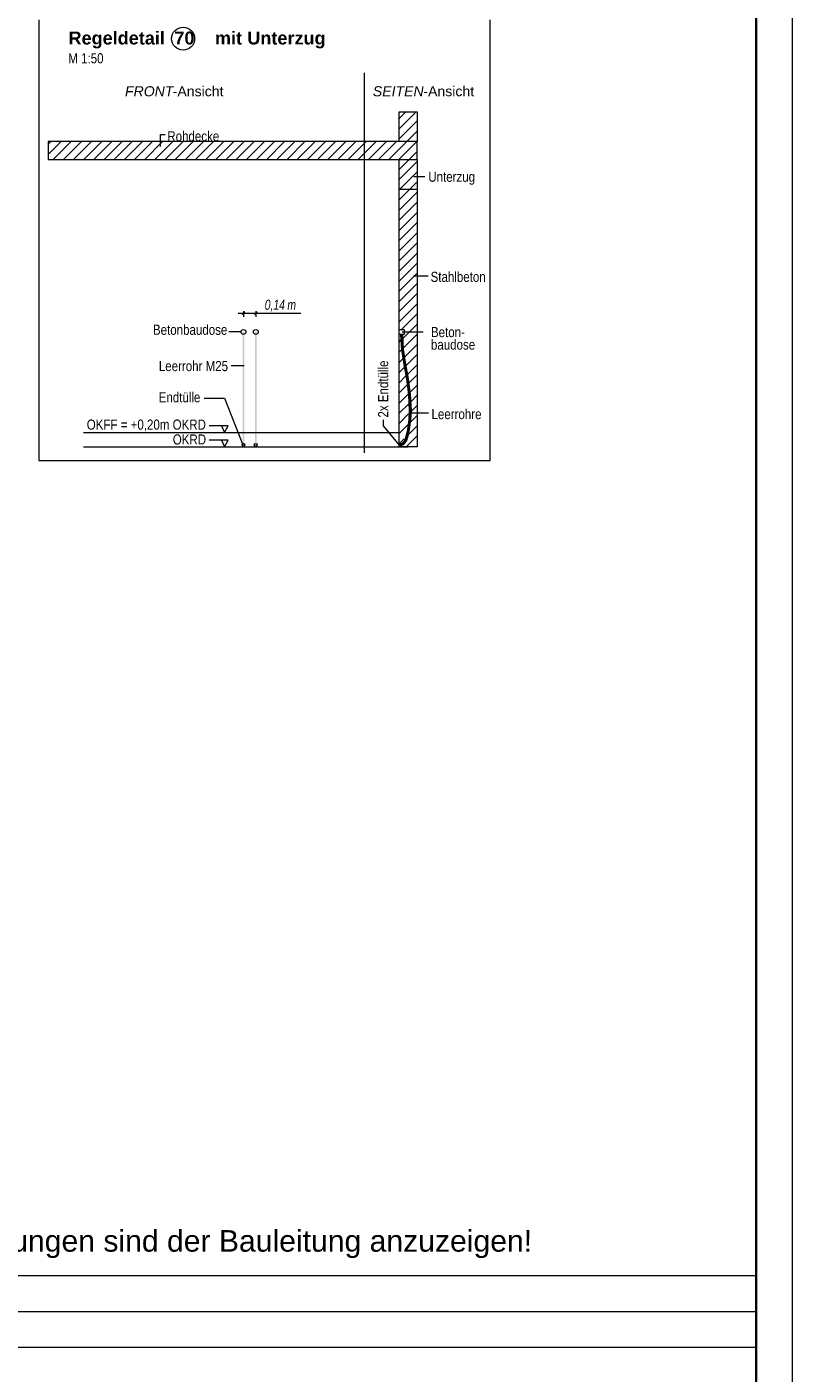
# Model space of a CAD drawing. Extents: x -620 to 3480, y 62 to 1102.
# Tile 57 of 256: x 194 to 300, y 436 to 623. Entities that reach past the tile are written whole.
import ezdxf
from ezdxf.lldxf.tags import DXFTag

# ---------------------------------------------------------------- set-up
doc = ezdxf.new("R2010")
doc.units = 0
doc.layers.get('0').update_dxf_attribs({"lineweight": 13})
for name, color, linetype, lineweight, true_color in [('E_Aussparung Bemaßung-A06G9STT8I', 5, 'Continuous', 9, 0x0000ff), ('E_Betonbaudose', 1, 'Continuous', 13, 0xff0000), ('E_Detail_Beschriftung', 7, 'Continuous', 13, 0x009900), ('E_Detail_Wandschraffur', 7, 'Continuous', 5, 0xc0c0c0), ('E_Leerrohr 25-A06G9STU8I', 7, 'Continuous', 9, 0xff8000), ('E_Leerrohr 25-Shading', 7, 'Continuous', 9, 0xff8000), ('E_Leerrohr Beschriftung', 1, 'Continuous', 9, 0xff0000), ('iwb_HB-Hinweis-Kopf-Archi', 3, 'Continuous', 25, 0x00ff00)]:
    doc.layers.add(name, color=color, linetype=linetype, lineweight=lineweight, true_color=true_color)
for name, color, linetype, lineweight in [('E_Detail_Linie_Text_Bem', 7, 'Continuous', 13), ('iwb_Plankopf Linie', 7, 'Continuous', 13), ('iwb_Plankopf Rahmen', 7, 'Continuous', 35)]:
    doc.layers.add(name, color=color, linetype=linetype, lineweight=lineweight)
doc.styles.add('Arial', font='ARIALN.TTF', dxfattribs={"height": 300})
doc.styles.get("Standard").update_dxf_attribs({"font": 'ARIALN.TTF'})
tags = doc.linetypes.add('fein_strichliert', pattern=[4, 1, -2, 1]).pattern_tags.tags
tags[8:9] = [DXFTag(74, 4), DXFTag(75, 0), DXFTag(340, '0'), DXFTag(46, 0.0), DXFTag(50, 0.0), DXFTag(44, 0.0), DXFTag(45, 0.0)]
tags[6:7] = [DXFTag(74, 4), DXFTag(75, 0), DXFTag(340, '0'), DXFTag(46, 0.0), DXFTag(50, 0.0), DXFTag(44, 0.0), DXFTag(45, 0.0)]
tags[4:5] = [DXFTag(74, 4), DXFTag(75, 0), DXFTag(340, '0'), DXFTag(46, 0.0), DXFTag(50, 0.0), DXFTag(44, 0.0), DXFTag(45, 0.0)]
tags = doc.linetypes.add('fein_strichliert-A06G9STX8I', pattern=[4, 1, -2, 1]).pattern_tags.tags
tags[8:9] = [DXFTag(74, 4), DXFTag(75, 0), DXFTag(340, '0'), DXFTag(46, 0.0), DXFTag(50, 0.0), DXFTag(44, 0.0), DXFTag(45, 0.0)]
tags[6:7] = [DXFTag(74, 4), DXFTag(75, 0), DXFTag(340, '0'), DXFTag(46, 0.0), DXFTag(50, 0.0), DXFTag(44, 0.0), DXFTag(45, 0.0)]
tags[4:5] = [DXFTag(74, 4), DXFTag(75, 0), DXFTag(340, '0'), DXFTag(46, 0.0), DXFTag(50, 0.0), DXFTag(44, 0.0), DXFTag(45, 0.0)]
tags = doc.linetypes.add('STRICHPUNKT2-A06G9STV8I', pattern=[12.7, 6.35, -3.175, 0, -3.175]).pattern_tags.tags
tags[10:11] = [DXFTag(74, 4), DXFTag(75, 0), DXFTag(340, '0'), DXFTag(46, 0.0), DXFTag(50, 0.0), DXFTag(44, 0.0), DXFTag(45, 0.0)]
tags[8:9] = [DXFTag(74, 4), DXFTag(75, 0), DXFTag(340, '0'), DXFTag(46, 0.0), DXFTag(50, 0.0), DXFTag(44, 0.0), DXFTag(45, 0.0)]
tags[6:7] = [DXFTag(74, 4), DXFTag(75, 0), DXFTag(340, '0'), DXFTag(46, 0.0), DXFTag(50, 0.0), DXFTag(44, 0.0), DXFTag(45, 0.0)]
tags[4:5] = [DXFTag(74, 4), DXFTag(75, 0), DXFTag(340, '0'), DXFTag(46, 0.0), DXFTag(50, 0.0), DXFTag(44, 0.0), DXFTag(45, 0.0)]

# ---------------------------------------------------------------- blocks, each defined once
blk = doc.blocks.new('Shading-A06G9SG38I', base_point=(178.74, 735.42))
at = {"layer": 'E_Leerrohr 25-Shading', "color": 31, "true_color": 0xecb67f}
for points in [[(245.91, 580.38), (245.83, 580.38), (245.91, 580.37), (245.83, 580.37)], [(245.93, 580.37), (245.89, 580.37), (245.97, 579.98), (245.89, 579.98)], [(245.94, 580.38), (245.91, 580.38), (245.94, 580.37), (245.91, 580.37)], [(245.96, 580.37), (245.93, 580.37), (245.98, 579.98), (245.97, 579.98)], [(245.98, 580.38), (245.94, 580.38), (245.98, 580.37), (245.94, 580.37)], [(245.98, 579.98), (246.02, 579.98), (245.96, 580.37), (246.02, 580.37)], [(245.98, 580.37), (246.02, 580.37), (245.98, 580.38), (246.02, 580.38)], [(246.02, 580.38), (246.02, 580.37), (246.13, 580.38), (246.13, 580.37)], [(246.02, 580.37), (246.14, 580.26), (246.14, 580.37)], [(246.02, 580.37), (246.02, 579.98), (246.14, 580.26), (246.11, 579.98)], [(246.11, 579.98), (246.14, 579.98), (246.14, 580.26)], [(246.13, 580.37), (246.21, 580.37), (246.13, 580.38), (246.21, 580.38)], [(245.69, 565), (245.69, 565.14), (245.69, 565), (245.69, 565.14)], [(246.09, 564.98), (246.09, 565.08), (246.06, 564.98), (245.69, 565.08)], [(245.8, 564.95), (245.69, 565.08), (245.69, 564.95)], [(245.8, 564.95), (246.02, 564.97), (245.69, 565.08), (246.06, 564.98)], [(245.69, 564.95), (246.09, 564.95), (246.09, 564.96)], [(245.8, 564.95), (245.69, 564.95), (245.9, 564.94), (245.94, 564.93)], [(245.69, 564.83), (245.94, 564.93), (245.69, 564.95)], [(246.09, 564.94), (246.09, 564.95), (245.69, 564.95)], [(245.69, 564.92), (245.69, 564.95), (245.69, 564.92), (245.69, 564.95)], [(245.94, 564.93), (245.69, 564.83), (245.92, 564.87), (245.81, 564.84)], [(246.09, 564.83), (246.04, 564.86), (245.69, 564.83)], [(245.9, 564.96), (246, 564.97), (245.8, 564.95), (246.02, 564.97)], [(245.8, 564.95), (246.09, 564.96), (246.09, 564.97)], [(246.09, 564.91), (246.09, 564.94), (245.8, 564.95)], [(245.81, 564.84), (246.04, 564.86), (245.99, 564.89)], [(246.09, 564.97), (246.07, 564.97), (245.9, 564.96)], [(245.94, 564.93), (246.09, 564.91), (245.9, 564.94)], [(245.94, 564.93), (245.92, 564.87), (245.98, 564.9)], [(245.92, 564.87), (245.99, 564.89), (245.98, 564.9)], [(246, 564.92), (245.94, 564.93), (245.98, 564.9)], [(246.09, 564.91), (245.94, 564.93), (246.09, 564.9)], [(245.99, 564.89), (246, 564.92), (245.98, 564.9)], [(245.99, 564.89), (246.04, 564.91), (246, 564.92), (246.02, 564.91)], [(246.04, 564.86), (246.09, 564.89), (245.99, 564.89), (246.04, 564.91)], [(246, 564.97), (246.07, 564.97), (246.02, 564.97)], [(246.02, 564.97), (246.07, 564.97), (246.06, 564.98)], [(246.09, 564.9), (246.02, 564.91), (246.09, 564.89)], [(246.09, 564.89), (246.04, 564.86), (246.09, 564.87)], [(246.04, 564.86), (246.09, 564.83), (246.09, 564.87)], [(246.09, 564.98), (246.09, 564.98), (246.07, 564.97), (246.06, 564.98)], [(246.07, 564.97), (246.09, 564.97), (246.09, 564.98)]]:
    blk.add_solid(points, dxfattribs=at)
at = {"layer": 'E_Leerrohr 25-Shading', "color": 43, "true_color": 0xd7ab7f}
for points in [[(245.89, 580.37), (246.06, 578.23), (245.98, 579.55)], [(246.06, 578.23), (245.89, 580.37), (246.03, 578.22)], [(245.92, 580.37), (245.89, 580.37), (245.94, 580.17), (245.98, 579.55)], [(245.94, 580.17), (245.94, 580.17), (245.92, 580.37), (245.93, 580.37)], [(245.94, 580.17), (245.93, 580.37), (245.93, 580.37)], [(246.18, 579.59), (246.1, 580.37), (246.12, 580.16)], [(246.18, 579.59), (246.15, 580.19), (246.1, 580.37), (246.14, 580.37)], [(246.24, 578.25), (246.18, 579.59), (246.12, 580.16)], [(246.18, 577.44), (246.17, 577.52), (246.03, 578.22), (246.06, 578.23)], [(246.18, 577.44), (246.03, 578.22), (246.15, 577.44)], [(246.25, 576.78), (246.18, 577.44), (246.15, 577.44)], [(246.38, 576.18), (246.17, 577.52), (246.34, 576.18), (246.25, 576.78)], [(246.46, 576.84), (246.27, 578.25), (246.24, 578.25)], [(246.46, 576.84), (246.49, 576.69), (246.27, 578.25), (246.55, 576.47)], [(246.38, 576.18), (246.34, 576.18), (246.75, 574.15), (246.71, 574.14)], [(246.49, 576.69), (246.46, 576.84), (246.48, 576.73)], [(246.47, 576.75), (246.46, 576.84), (246.55, 576.21)], [(246.58, 576.22), (246.47, 576.75), (246.55, 576.21)], [(246.58, 576.22), (246.59, 576.22), (246.48, 576.73), (246.49, 576.69)], [(246.49, 576.69), (246.59, 576.22), (246.55, 576.47)], [(246.96, 574.18), (246.67, 575.77), (246.55, 576.21), (246.58, 576.22)], [(246.96, 574.18), (246.55, 576.21), (246.92, 574.17)], [(246.67, 575.77), (246.59, 576.22), (246.58, 576.22)], [(246.75, 574.15), (246.71, 574.14), (247.02, 572.02), (247.01, 572.02)], [(247.04, 572.02), (246.75, 574.15), (247.02, 572.02)], [(246.96, 574.18), (246.92, 574.17), (247.25, 572.04), (247.22, 572.04)], [(247.03, 571.85), (247.02, 572.02), (247.01, 571.85), (247.01, 572.02)], [(247.03, 571.39), (247.03, 571.85), (247.01, 571.85)], [(247.07, 570.3), (247.02, 572.02), (247.03, 571.39)], [(247.02, 572.02), (247.07, 570.3), (247.04, 572.02), (247.07, 570.81)], [(247.07, 570.81), (247.05, 571.85), (247.04, 572.02)], [(247.13, 569.72), (247.05, 571.85), (247.1, 569.72), (247.07, 570.3)], [(247.34, 569.77), (247.22, 572.04), (247.24, 571.42)], [(247.34, 569.77), (247.35, 569.72), (247.22, 572.04), (247.25, 572.04)], [(247.13, 569.72), (247.1, 569.72), (247.04, 568.48), (247.03, 568.48)], [(247.06, 568.48), (247.13, 569.72), (247.04, 568.48), (247.13, 569.72)], [(247.29, 570.32), (247.34, 569.77), (247.24, 571.42)], [(247.28, 568.46), (247.31, 569.72), (247.24, 568.46)], [(247.28, 568.46), (247.3, 568.85), (247.31, 569.72), (247.32, 569.72)], [(247.32, 569.72), (247.34, 569.72), (247.29, 570.32), (247.34, 569.77)], [(247.29, 570.32), (247.31, 569.72), (247.32, 569.72)], [(247.3, 568.85), (247.35, 569.72), (247.32, 569.72)], [(247.34, 569.72), (247.35, 569.72), (247.34, 569.77)], [(246.86, 567.15), (246.87, 567.15), (246.98, 568.14), (246.93, 567.52)], [(246.93, 567.52), (246.89, 567.15), (247.06, 568.48)], [(246.98, 568.14), (246.93, 567.52), (247.04, 568.48), (247.06, 568.48)], [(247.04, 568.48), (247.03, 568.48), (246.98, 568.14)], [(247.2, 568.12), (247.07, 567.12), (247.09, 567.12)], [(247.11, 567.12), (247.2, 568.12), (247.09, 567.12)], [(247.2, 568.12), (247.11, 567.12), (247.18, 567.68)], [(247.2, 568.12), (247.2, 568.12), (247.28, 568.46), (247.18, 567.68)], [(247.2, 568.12), (247.28, 568.46), (247.24, 568.46)], [(246.66, 566.13), (246.64, 566.14), (246.51, 565.78)], [(246.51, 565.78), (246.51, 565.75), (246.66, 566.13), (246.67, 566.13)], [(246.67, 566.13), (246.51, 565.75), (246.67, 566.13), (246.51, 565.74)], [(246.67, 566.13), (246.51, 565.74), (246.67, 566.13), (246.51, 565.71)], [(246.51, 565.71), (246.51, 565.68), (246.67, 566.13)], [(246.64, 566.14), (246.66, 566.13), (246.74, 566.55), (246.7, 566.29)], [(246.7, 566.29), (246.66, 566.13), (246.69, 566.22), (246.67, 566.13)], [(246.68, 566.19), (246.67, 566.13), (246.8, 566.63)], [(246.69, 566.22), (246.67, 566.13), (246.68, 566.19), (246.67, 566.13)], [(246.67, 566.13), (246.67, 566.13), (246.68, 566.19)], [(246.8, 566.63), (246.69, 566.22), (246.8, 566.63), (246.68, 566.19)], [(246.79, 566.63), (246.7, 566.29), (246.8, 566.63), (246.69, 566.22)], [(246.74, 566.55), (246.7, 566.29), (246.77, 566.64), (246.79, 566.63)], [(246.7, 565.6), (246.86, 566.07), (246.71, 565.73), (246.84, 566.08)], [(246.71, 565.6), (246.88, 566.07), (246.7, 565.6), (246.86, 566.07)], [(246.77, 566.64), (246.76, 566.64), (246.74, 566.55)], [(246.82, 566.89), (246.81, 566.89), (246.77, 566.64), (246.76, 566.64)], [(246.77, 566.64), (246.79, 566.63), (246.82, 566.89), (246.85, 566.89)], [(246.85, 566.89), (246.79, 566.63), (246.85, 566.89), (246.8, 566.63)], [(246.8, 566.63), (246.8, 566.63), (246.85, 566.89)], [(246.87, 567.15), (246.86, 567.15), (246.82, 566.89), (246.81, 566.89)], [(246.82, 566.89), (246.85, 566.89), (246.87, 567.15), (246.89, 567.15)], [(246.95, 566.51), (246.84, 566.08), (246.86, 566.07)], [(246.85, 566.89), (246.85, 566.89), (246.89, 567.15)], [(246.88, 566.07), (246.95, 566.51), (246.86, 566.07)], [(246.87, 567.15), (246.89, 567.15), (246.93, 567.52)], [(246.95, 566.51), (246.88, 566.07), (246.89, 566.13)], [(246.95, 566.51), (246.95, 566.51), (247.01, 566.58), (246.89, 566.13)], [(246.95, 566.51), (247.01, 566.58), (246.97, 566.59)], [(247.01, 566.58), (247.02, 566.86), (246.97, 566.59)], [(247.01, 566.58), (247.04, 566.74), (247.02, 566.86), (247.06, 566.85)], [(247.09, 567.12), (247.07, 567.12), (247.06, 566.85), (247.02, 566.86)], [(247.04, 566.74), (247.06, 566.85), (247.06, 566.85)], [(247.06, 566.85), (247.11, 567.12), (247.06, 566.85), (247.09, 567.12)], [(245.79, 565.05), (245.78, 565.08), (245.69, 565.05), (245.69, 565.08)], [(245.69, 565.04), (245.79, 565.05), (245.69, 565.05), (245.79, 565.05)], [(245.81, 564.83), (245.81, 564.87), (245.69, 564.83), (245.69, 564.86)], [(245.78, 565.08), (245.79, 565.05), (245.86, 565.1), (245.8, 565.05)], [(245.8, 565.05), (245.79, 565.05), (245.86, 565.06), (245.83, 565.05)], [(245.79, 565.05), (245.79, 565.05), (245.8, 565.05)], [(245.86, 565.1), (245.8, 565.05), (245.87, 565.07), (245.86, 565.06)], [(245.92, 564.85), (245.91, 564.89), (245.81, 564.83), (245.81, 564.87)], [(245.83, 565.05), (245.87, 565.06), (245.87, 565.07)], [(245.95, 565.11), (245.94, 565.12), (245.87, 565.07), (245.86, 565.1)], [(245.87, 565.06), (245.95, 565.09), (245.87, 565.07), (245.95, 565.11)], [(246.03, 564.89), (246.02, 564.92), (245.92, 564.85), (245.91, 564.89)], [(245.99, 565.14), (245.94, 565.12), (245.95, 565.11)], [(245.95, 565.09), (246.03, 565.12), (245.99, 565.14), (246.01, 565.15)], [(245.95, 565.09), (245.99, 565.14), (245.95, 565.11)], [(246.13, 565.18), (246.1, 565.21), (246.03, 565.12), (246.01, 565.15)], [(246.13, 564.93), (246.11, 564.96), (246.03, 564.89), (246.02, 564.92)], [(246.1, 565.21), (246.11, 565.2), (246.2, 565.27), (246.21, 565.26)], [(246.11, 565.2), (246.13, 565.18), (246.21, 565.26), (246.21, 565.25)], [(246.13, 564.93), (246.15, 564.99), (246.11, 564.96)], [(246.13, 564.93), (246.25, 565.01), (246.15, 564.99), (246.24, 565.02)], [(246.24, 565.02), (246.23, 565.04), (246.15, 564.99)], [(246.28, 565.35), (246.27, 565.36), (246.2, 565.27), (246.19, 565.28)], [(246.2, 565.27), (246.21, 565.26), (246.28, 565.35), (246.29, 565.34)], [(246.29, 565.34), (246.21, 565.26), (246.3, 565.34), (246.21, 565.26)], [(246.21, 565.26), (246.21, 565.25), (246.3, 565.34)], [(246.23, 565.04), (246.35, 565.11), (246.25, 565.05)], [(246.23, 565.04), (246.34, 565.08), (246.35, 565.11), (246.36, 565.1)], [(246.34, 565.08), (246.23, 565.04), (246.24, 565.02)], [(246.25, 565.01), (246.34, 565.08), (246.24, 565.02)], [(246.35, 565.11), (246.34, 565.12), (246.25, 565.05)], [(246.27, 565.36), (246.27, 565.36), (246.36, 565.5), (246.35, 565.46)], [(246.35, 565.46), (246.27, 565.36), (246.32, 565.4), (246.28, 565.35)], [(246.32, 565.4), (246.28, 565.35), (246.3, 565.36), (246.29, 565.34)], [(246.29, 565.34), (246.3, 565.34), (246.3, 565.36)], [(246.41, 565.5), (246.32, 565.4), (246.41, 565.5), (246.3, 565.36)], [(246.3, 565.36), (246.3, 565.34), (246.41, 565.5)], [(246.39, 565.51), (246.35, 565.46), (246.41, 565.5), (246.32, 565.4)], [(246.4, 565.14), (246.46, 565.21), (246.34, 565.12), (246.43, 565.23)], [(246.4, 565.14), (246.34, 565.12), (246.35, 565.11)], [(246.36, 565.5), (246.35, 565.46), (246.38, 565.52), (246.39, 565.51)], [(246.36, 565.1), (246.4, 565.14), (246.35, 565.11)], [(246.38, 565.52), (246.38, 565.52), (246.36, 565.5)], [(246.38, 565.52), (246.38, 565.52), (246.41, 565.57), (246.41, 565.56)], [(246.41, 565.56), (246.38, 565.52), (246.41, 565.54), (246.39, 565.51)], [(246.41, 565.54), (246.39, 565.51), (246.41, 565.51), (246.41, 565.5)], [(246.48, 565.7), (246.48, 565.7), (246.41, 565.57)], [(246.41, 565.57), (246.41, 565.56), (246.48, 565.7), (246.49, 565.69)], [(246.49, 565.69), (246.41, 565.56), (246.5, 565.69), (246.41, 565.54)], [(246.5, 565.69), (246.41, 565.54), (246.51, 565.68), (246.41, 565.51)], [(246.41, 565.51), (246.41, 565.5), (246.51, 565.68)], [(246.41, 565.5), (246.41, 565.5), (246.41, 565.51)], [(246.59, 565.39), (246.56, 565.41), (246.46, 565.21), (246.43, 565.23)], [(246.48, 565.7), (246.48, 565.7), (246.51, 565.78), (246.51, 565.75)], [(246.51, 565.75), (246.48, 565.7), (246.51, 565.74), (246.49, 565.69)], [(246.51, 565.74), (246.49, 565.69), (246.51, 565.71), (246.5, 565.69)], [(246.5, 565.69), (246.51, 565.68), (246.51, 565.71)], [(246.59, 565.39), (246.67, 565.62), (246.56, 565.41)], [(246.59, 565.39), (246.69, 565.56), (246.67, 565.62), (246.7, 565.6)], [(246.71, 565.73), (246.67, 565.62), (246.68, 565.61)], [(246.7, 565.6), (246.71, 565.73), (246.68, 565.61)], [(246.69, 565.56), (246.71, 565.6), (246.7, 565.6)]]:
    blk.add_solid(points, dxfattribs=at)
at = {"layer": 'E_Leerrohr 25-Shading', "color": 31, "true_color": 0xfabd7f}
for points in [[(245.93, 580.37), (245.94, 580.17), (246.02, 580.37), (245.99, 579.73)], [(245.99, 579.73), (245.94, 580.17), (245.98, 579.55)], [(246.06, 578.23), (245.99, 579.73), (245.98, 579.55)], [(245.99, 579.73), (246.04, 579.29), (246.02, 580.37)], [(246.06, 578.23), (246.15, 578.24), (245.99, 579.73), (246.15, 578.24)], [(246.02, 580.37), (246.04, 579.29), (246.08, 579.33), (246.09, 578.78)], [(246.1, 580.37), (246.02, 580.37), (246.24, 578.25), (246.15, 578.24)], [(246.09, 578.78), (246.15, 578.24), (246.08, 579.33)], [(246.26, 577.55), (246.15, 578.24), (246.17, 577.52), (246.06, 578.23)], [(246.46, 576.84), (246.24, 578.25), (246.26, 577.55), (246.15, 578.24)], [(246.38, 576.18), (246.47, 576.2), (246.17, 577.52), (246.24, 577.54)], [(246.47, 576.2), (246.26, 577.55), (246.24, 577.54)], [(246.55, 576.21), (246.46, 576.84), (246.47, 576.2), (246.26, 577.55)], [(246.47, 576.2), (246.38, 576.18), (246.84, 574.16), (246.75, 574.15)], [(246.55, 576.21), (246.47, 576.2), (246.92, 574.17), (246.84, 574.16)], [(246.84, 574.16), (246.75, 574.15), (247.13, 572.03), (247.04, 572.02)], [(246.92, 574.17), (246.84, 574.16), (247.22, 572.04), (247.13, 572.03)], [(247.14, 571.86), (247.13, 572.03), (247.05, 571.85), (247.04, 572.02)], [(247.22, 569.72), (247.14, 571.86), (247.13, 569.72), (247.05, 571.85)], [(247.22, 572.04), (247.13, 572.03), (247.31, 569.72), (247.22, 569.72)], [(247.22, 569.72), (247.13, 569.72), (247.15, 568.47), (247.06, 568.48)], [(247.31, 569.72), (247.22, 569.72), (247.24, 568.46), (247.15, 568.47)], [(247.15, 568.47), (247.06, 568.48), (246.98, 567.14), (246.89, 567.15)], [(247.24, 568.46), (247.15, 568.47), (247.07, 567.12), (246.98, 567.14)], [(246.76, 566.1), (246.67, 566.13), (246.59, 565.65), (246.51, 565.68)], [(246.84, 566.08), (246.76, 566.1), (246.67, 565.62), (246.59, 565.65)], [(246.89, 566.61), (246.8, 566.63), (246.76, 566.1), (246.67, 566.13)], [(246.97, 566.59), (246.89, 566.61), (246.84, 566.08), (246.76, 566.1)], [(246.94, 566.87), (246.85, 566.89), (246.89, 566.61), (246.8, 566.63)], [(246.98, 567.14), (246.89, 567.15), (246.94, 566.87), (246.85, 566.89)], [(247.02, 566.86), (246.94, 566.87), (246.97, 566.59), (246.89, 566.61)], [(247.07, 567.12), (246.98, 567.14), (247.02, 566.86), (246.94, 566.87)], [(245.8, 564.96), (245.79, 565.05), (245.69, 564.95), (245.69, 565.04)], [(245.81, 564.87), (245.8, 564.96), (245.69, 564.86), (245.69, 564.95)], [(245.79, 565.05), (245.8, 564.96), (245.83, 565.05)], [(245.79, 565.05), (245.83, 565.05), (245.83, 565.05)], [(245.83, 565.05), (245.8, 564.96), (245.88, 565.05), (245.89, 564.98)], [(245.91, 564.89), (245.89, 564.98), (245.81, 564.87), (245.8, 564.96)], [(245.88, 565.05), (245.87, 565.06), (245.83, 565.05)], [(245.83, 565.05), (245.88, 565.05), (245.87, 565.05)], [(245.83, 565.05), (245.83, 565.05), (245.87, 565.05)], [(245.96, 565.07), (245.95, 565.09), (245.87, 565.06)], [(245.88, 565.05), (245.97, 565.03), (245.87, 565.06), (245.96, 565.07)], [(245.89, 564.98), (245.98, 565), (245.88, 565.05), (245.97, 565.03)], [(246.02, 564.92), (245.98, 565), (245.91, 564.89), (245.89, 564.98)], [(246.03, 565.12), (245.95, 565.09), (246.03, 565.11)], [(245.95, 565.09), (245.96, 565.08), (246.03, 565.11), (246.05, 565.09)], [(245.96, 565.08), (245.95, 565.09), (245.96, 565.07)], [(245.96, 565.08), (246.02, 565.02), (246.05, 565.09), (246.07, 565.04)], [(245.97, 565.03), (246.02, 565.02), (245.96, 565.07), (245.96, 565.08)], [(245.98, 565), (246.02, 565.02), (245.97, 565.03)], [(246.11, 564.96), (246.07, 565.04), (246.02, 564.92), (245.98, 565)], [(246.13, 565.18), (246.03, 565.12), (246.14, 565.16), (246.03, 565.12)], [(246.03, 565.12), (246.06, 565.11), (246.14, 565.16), (246.15, 565.14)], [(246.06, 565.11), (246.03, 565.12), (246.03, 565.11)], [(246.05, 565.09), (246.16, 565.1), (246.03, 565.11), (246.06, 565.11)], [(246.07, 565.04), (246.16, 565.1), (246.05, 565.09)], [(246.06, 565.11), (246.16, 565.1), (246.15, 565.14), (246.18, 565.11)], [(246.23, 565.04), (246.18, 565.11), (246.11, 564.96), (246.07, 565.04)], [(246.21, 565.25), (246.13, 565.18), (246.23, 565.24)], [(246.13, 565.18), (246.16, 565.17), (246.23, 565.24), (246.26, 565.21)], [(246.16, 565.17), (246.13, 565.18), (246.14, 565.16)], [(246.15, 565.14), (246.24, 565.16), (246.14, 565.16), (246.16, 565.17)], [(246.18, 565.11), (246.24, 565.16), (246.15, 565.14)], [(246.16, 565.17), (246.24, 565.16), (246.26, 565.21), (246.28, 565.19)], [(246.34, 565.12), (246.28, 565.19), (246.23, 565.04), (246.18, 565.11)], [(246.3, 565.34), (246.21, 565.25), (246.31, 565.33)], [(246.21, 565.25), (246.24, 565.25), (246.31, 565.33), (246.34, 565.3)], [(246.24, 565.25), (246.21, 565.25), (246.23, 565.24)], [(246.26, 565.21), (246.31, 565.23), (246.23, 565.24), (246.24, 565.25)], [(246.24, 565.25), (246.31, 565.23), (246.34, 565.3), (246.37, 565.29)], [(246.28, 565.19), (246.31, 565.23), (246.26, 565.21)], [(246.43, 565.23), (246.37, 565.29), (246.34, 565.12), (246.28, 565.19)], [(246.3, 565.34), (246.32, 565.34), (246.41, 565.5), (246.48, 565.46)], [(246.32, 565.34), (246.3, 565.34), (246.31, 565.33)], [(246.34, 565.3), (246.39, 565.33), (246.31, 565.33), (246.32, 565.34)], [(246.32, 565.34), (246.39, 565.33), (246.48, 565.46), (246.49, 565.45)], [(246.37, 565.29), (246.39, 565.33), (246.34, 565.3)], [(246.56, 565.41), (246.49, 565.45), (246.43, 565.23), (246.37, 565.29)], [(246.59, 565.65), (246.51, 565.68), (246.49, 565.45), (246.41, 565.5)], [(246.67, 565.62), (246.59, 565.65), (246.56, 565.41), (246.49, 565.45)]]:
    blk.add_solid(points, dxfattribs=at)
blk = doc.blocks.new('Referenz-A06G9SU08I')
at = {"layer": 'E_Aussparung Bemaßung-A06G9STT8I', "linetype": 'Continuous', "ltscale": 0.13}
for p, q in [((223.28, 583.32), (232.03, 583.32)), ((223.85, 583.13), (224.24, 583.52)), ((224.05, 583.62), (224.05, 582.82)), ((225.56, 583.13), (225.95, 583.52)), ((225.76, 583.62), (225.76, 582.82))]:
    blk.add_line(p, q, dxfattribs=at)
at = {"layer": 'E_Betonbaudose', "linetype": 'Continuous', "ltscale": 0.13}
for p, q in [((245.7, 580.37), (245.7, 581.05)), ((245.7, 581.05), (246.38, 581.05)), ((246.38, 581.05), (246.38, 580.37)), ((246.38, 580.37), (245.7, 580.37))]:
    blk.add_line(p, q, dxfattribs=at)
for centre, radius in [((224.05, 580.71), 0.34), ((225.76, 580.71), 0.34), ((224.04, 565), 0.2), ((225.75, 565), 0.2)]:
    blk.add_circle(centre, radius, dxfattribs=at)
at = {"layer": 'E_Detail_Linie_Text_Bem', "linetype": 'fein_strichliert-A06G9STX8I', "ltscale": 0.65}
for p, q in [((195.58, 624.14), (195.58, 562.82)), ((258.35, 562.82), (258.35, 624.14)), ((240.89, 563.9), (240.89, 616.78)), ((195.58, 562.82), (255.33, 562.82)), ((255.33, 562.82), (258.35, 562.82))]:
    blk.add_line(p, q, dxfattribs=at)
at = {"layer": 'E_Detail_Linie_Text_Bem', "linetype": 'Continuous', "ltscale": 0.13}
for p, q in [((245.7, 611.34), (248.2, 611.34)), ((245.7, 607.21), (245.7, 611.34)), ((248.2, 611.34), (248.2, 607.21)), ((248.2, 607.21), (196.87, 607.21)), ((196.87, 607.21), (196.87, 604.71)), ((248.2, 607.21), (245.7, 607.21)), ((248.2, 604.71), (248.2, 607.21)), ((196.87, 604.71), (207.27, 604.71)), ((196.87, 604.71), (245.7, 604.71)), ((207.27, 604.71), (248.2, 604.71)), ((245.7, 604.71), (248.2, 604.71)), ((245.7, 592.91), (245.7, 604.71)), ((245.7, 604.69), (248.2, 604.69)), ((245.7, 600.55), (245.7, 604.69)), ((248.2, 604.71), (248.2, 564.71)), ((248.2, 604.69), (248.2, 600.55)), ((248.2, 600.55), (245.7, 600.55)), ((245.7, 592.71), (245.7, 592.91)), ((245.7, 564.71), (245.7, 592.71)), ((201.8, 566.71), (245.66, 566.71)), ((201.8, 564.71), (246.95, 564.71)), ((248.2, 564.71), (245.7, 564.71))]:
    blk.add_line(p, q, dxfattribs=at)
at = {"layer": 'E_Detail_Linie_Text_Bem', "color": 0, "linetype": 'Continuous', "ltscale": 0.13}
for p, q in [((212.48, 606.53), (212.48, 608.18)), ((212.48, 608.18), (213.16, 608.18)), ((249.26, 602.32), (247.75, 602.32)), ((249.75, 588.49), (247.7, 588.49)), ((223.71, 580.71), (221.99, 580.71)), ((246.11, 580.71), (249.05, 580.71)), ((222.33, 576.03), (224.12, 576.03)), ((218.59, 571.49), (221.42, 571.49)), ((221.42, 571.49), (223.96, 564.98)), ((243.49, 568.46), (243.49, 567.64)), ((247.07, 569.43), (249.78, 569.43)), ((221.93, 567.66), (219.25, 567.66)), ((220.97, 567.66), (221.42, 566.71)), ((221.42, 566.71), (221.93, 567.66)), ((243.49, 567.64), (245.69, 564.95)), ((221.93, 565.66), (219.25, 565.66)), ((220.97, 565.66), (221.42, 564.71)), ((221.42, 564.71), (221.93, 565.66))]:
    blk.add_line(p, q, dxfattribs=at)
at = {"layer": 'E_Detail_Linie_Text_Bem', "linetype": 'Continuous', "ltscale": 0.13}
for points in [[(224.17, 580.74), (224.17, 565), (223.92, 580.74), (223.92, 565)], [(225.88, 580.74), (225.88, 565), (225.63, 580.74), (225.63, 565)]]:
    blk.add_solid(points, dxfattribs=at)
at = {"layer": 'E_Detail_Wandschraffur', "linetype": 'fein_strichliert', "ltscale": 0.13}
for p, q in [((245.7, 608.99), (248.05, 611.34)), ((196.87, 605.42), (198.66, 607.21)), ((198.99, 604.71), (201.49, 607.21)), ((201.82, 604.71), (204.32, 607.21)), ((204.65, 604.71), (207.15, 607.21)), ((207.48, 604.71), (209.98, 607.21)), ((210.3, 604.71), (212.8, 607.21)), ((213.13, 604.71), (215.63, 607.21)), ((215.96, 604.71), (218.46, 607.21)), ((218.79, 604.71), (221.29, 607.21)), ((221.62, 604.71), (224.12, 607.21)), ((224.45, 604.71), (226.95, 607.21)), ((227.27, 604.71), (229.77, 607.21)), ((230.1, 604.71), (232.6, 607.21)), ((232.93, 604.71), (235.43, 607.21)), ((235.76, 604.71), (238.26, 607.21)), ((238.59, 604.71), (241.09, 607.21)), ((241.42, 604.71), (243.92, 607.21)), ((244.25, 604.71), (246.75, 607.21)), ((246.75, 607.21), (248.2, 608.67)), ((247.55, 605.18), (248.14, 605.78)), ((248.14, 605.78), (248.2, 605.84)), ((245.7, 603.34), (247.07, 604.71)), ((247.07, 604.71), (247.55, 605.18)), ((245.7, 600.51), (248.2, 603.01)), ((245.7, 597.68), (248.2, 600.18)), ((245.7, 594.85), (248.2, 597.35)), ((245.7, 592.02), (248.2, 594.52)), ((245.7, 589.19), (248.2, 591.69)), ((245.7, 586.37), (248.2, 588.87)), ((245.7, 583.54), (248.2, 586.04)), ((246.04, 581.05), (248.2, 583.21)), ((246.27, 578.45), (248.2, 580.38)), ((245.7, 577.88), (246.12, 578.3)), ((246.64, 575.99), (248.2, 577.55)), ((245.7, 575.05), (246.4, 575.75)), ((247.05, 573.57), (248.2, 574.72)), ((245.7, 572.22), (246.82, 573.34)), ((247.31, 571), (248.2, 571.9)), ((245.7, 569.4), (247.03, 570.72)), ((245.7, 566.57), (246.95, 567.82)), ((247.23, 568.09), (248.2, 569.07)), ((246.68, 564.71), (248.2, 566.24))]:
    blk.add_line(p, q, dxfattribs=at)
at = {"layer": 'E_Detail_Wandschraffur', "linetype": 'ByBlock', "ltscale": 0.13}
for p, q in [((245.7, 610.41), (246.64, 611.34)), ((245.7, 607.58), (248.2, 610.08)), ((196.87, 606.84), (197.25, 607.21)), ((197.58, 604.71), (200.08, 607.21)), ((200.4, 604.71), (202.9, 607.21)), ((203.23, 604.71), (205.73, 607.21)), ((206.06, 604.71), (208.56, 607.21)), ((208.89, 604.71), (211.39, 607.21)), ((211.72, 604.71), (214.22, 607.21)), ((214.55, 604.71), (217.05, 607.21)), ((217.38, 604.71), (219.88, 607.21)), ((220.2, 604.71), (222.7, 607.21)), ((223.03, 604.71), (225.53, 607.21)), ((225.86, 604.71), (228.36, 607.21)), ((228.69, 604.71), (231.19, 607.21)), ((231.52, 604.71), (234.02, 607.21)), ((234.35, 604.71), (236.85, 607.21)), ((237.17, 604.71), (239.67, 607.21)), ((240, 604.71), (242.5, 607.21)), ((242.83, 604.71), (245.33, 607.21)), ((245.66, 604.71), (248.16, 607.21)), ((248.16, 607.21), (248.2, 607.25)), ((245.7, 601.92), (248.2, 604.42)), ((245.7, 599.09), (248.2, 601.59)), ((245.7, 596.27), (248.2, 598.77)), ((245.7, 593.44), (248.2, 595.94)), ((245.7, 590.61), (248.2, 593.11)), ((245.7, 587.78), (248.2, 590.28)), ((245.7, 584.95), (248.2, 587.45)), ((245.7, 582.12), (248.2, 584.62)), ((246.18, 579.77), (248.2, 581.79)), ((245.7, 579.29), (245.99, 579.59)), ((246.44, 577.21), (248.2, 578.97)), ((245.7, 576.47), (246.25, 577.01)), ((246.86, 574.79), (248.2, 576.14)), ((245.7, 573.64), (246.59, 574.53)), ((245.7, 570.81), (246.96, 572.06)), ((247.22, 572.33), (248.2, 573.31)), ((247.36, 569.64), (248.2, 570.48)), ((245.7, 567.98), (247.02, 569.3)), ((246.99, 566.44), (248.2, 567.65)), ((245.7, 565.15), (246.39, 565.84)), ((248.09, 564.71), (248.2, 564.82))]:
    blk.add_line(p, q, dxfattribs=at)
at = {"layer": 'E_Leerrohr 25-A06G9STU8I', "linetype": 'Continuous', "ltscale": 0.13}
for p, q in [((245.83, 580.38), (245.83, 580.37)), ((245.83, 580.38), (245.94, 580.38)), ((245.83, 580.37), (245.94, 580.37)), ((245.89, 580.37), (245.89, 579.98)), ((245.89, 580.37), (245.96, 580.37)), ((245.89, 580.37), (246.14, 580.37)), ((245.89, 580.37), (246.03, 578.22)), ((245.89, 579.98), (245.96, 579.98)), ((245.91, 580.12), (246.15, 580.12)), ((245.93, 579.87), (246.17, 579.88)), ((245.94, 580.38), (246.1, 580.38)), ((245.94, 580.37), (246.1, 580.37)), ((245.95, 579.62), (246.18, 579.63)), ((245.96, 580.37), (246.07, 580.37)), ((245.96, 579.98), (246.07, 579.98)), ((245.96, 579.37), (246.2, 579.38)), ((245.98, 579.12), (246.21, 579.13)), ((246.07, 580.37), (246.14, 580.37)), ((246.07, 579.98), (246.14, 579.98)), ((246.1, 580.38), (246.21, 580.38)), ((246.1, 580.37), (246.21, 580.37)), ((246.14, 579.98), (246.14, 580.37)), ((246.14, 580.37), (246.27, 578.25)), ((246.21, 580.37), (246.21, 580.38)), ((245.99, 578.87), (246.23, 578.88)), ((246.01, 578.61), (246.24, 578.64)), ((246.02, 578.36), (246.26, 578.39)), ((246.03, 578.22), (246.34, 576.18)), ((246.05, 578.11), (246.28, 578.14)), ((246.09, 577.87), (246.32, 577.89)), ((246.13, 577.62), (246.36, 577.65)), ((246.17, 577.37), (246.4, 577.4)), ((246.2, 577.12), (246.44, 577.15)), ((246.27, 578.25), (246.59, 576.22)), ((246.24, 576.87), (246.47, 576.91)), ((246.28, 576.63), (246.51, 576.66)), ((246.32, 576.38), (246.55, 576.42)), ((246.34, 576.18), (246.71, 574.14)), ((246.36, 576.13), (246.59, 576.17)), ((246.4, 575.89), (246.63, 575.92)), ((246.45, 575.64), (246.68, 575.68)), ((246.49, 575.39), (246.72, 575.43)), ((246.59, 576.22), (246.96, 574.18)), ((246.54, 575.15), (246.77, 575.19)), ((246.58, 574.9), (246.81, 574.94)), ((246.63, 574.66), (246.86, 574.69)), ((246.67, 574.41), (246.9, 574.45)), ((246.71, 574.14), (247.01, 572.02)), ((246.72, 574.16), (246.95, 574.2)), ((246.75, 573.92), (246.98, 573.95)), ((246.78, 573.67), (247.02, 573.7)), ((246.82, 573.42), (247.05, 573.46)), ((246.96, 574.18), (247.25, 572.04)), ((246.85, 573.18), (247.09, 573.21)), ((246.89, 572.93), (247.12, 572.96)), ((246.92, 572.68), (247.15, 572.71)), ((246.96, 572.44), (247.19, 572.46)), ((246.99, 572.19), (247.22, 572.21)), ((247.01, 572.02), (247.1, 569.72)), ((247.02, 571.94), (247.25, 571.96)), ((247.03, 571.69), (247.26, 571.71)), ((247.25, 572.04), (247.35, 569.72)), ((247.1, 569.72), (247.03, 568.48)), ((247.04, 571.45), (247.27, 571.46)), ((247.05, 571.2), (247.28, 571.21)), ((247.06, 570.95), (247.29, 570.96)), ((247.07, 570.7), (247.3, 570.71)), ((247.08, 570.45), (247.31, 570.46)), ((247.09, 570.2), (247.32, 570.21)), ((247.1, 569.95), (247.33, 569.96)), ((247.1, 569.7), (247.34, 569.71)), ((247.35, 569.72), (247.28, 568.46)), ((247.03, 568.48), (246.86, 567.15)), ((246.97, 567.97), (247.2, 567.95)), ((247, 568.22), (247.24, 568.2)), ((247.03, 568.47), (247.27, 568.45)), ((247.05, 568.72), (247.28, 568.7)), ((247.06, 568.96), (247.3, 568.95)), ((247.08, 569.21), (247.31, 569.2)), ((247.09, 569.46), (247.32, 569.45)), ((247.28, 568.46), (247.11, 567.12)), ((246.64, 566.14), (246.48, 565.7)), ((246.61, 566.04), (246.83, 565.96)), ((246.76, 566.64), (246.64, 566.14)), ((246.68, 566.27), (246.91, 566.21)), ((246.88, 566.07), (246.71, 565.6)), ((246.74, 566.51), (246.97, 566.45)), ((246.81, 566.89), (246.76, 566.64)), ((246.79, 566.75), (247.02, 566.7)), ((246.86, 567.15), (246.81, 566.89)), ((246.84, 566.99), (247.07, 566.95)), ((246.88, 567.23), (247.11, 567.2)), ((247.01, 566.58), (246.88, 566.07)), ((246.91, 567.48), (247.14, 567.45)), ((246.94, 567.73), (247.17, 567.7)), ((247.06, 566.85), (247.01, 566.58)), ((247.11, 567.12), (247.06, 566.85)), ((245.69, 565.14), (245.69, 565.14)), ((245.69, 565.03), (245.69, 565.14)), ((245.69, 565.03), (245.69, 565.14)), ((246.09, 565.08), (245.69, 565.08)), ((245.69, 565), (245.69, 565.08)), ((245.69, 565.08), (245.69, 564.83)), ((245.78, 565.08), (245.69, 565.08)), ((245.69, 564.87), (245.69, 565.03)), ((245.69, 564.87), (245.69, 565.03)), ((245.69, 564.9), (245.69, 565)), ((245.69, 564.83), (245.69, 564.9)), ((245.69, 564.76), (245.69, 564.87)), ((245.69, 564.76), (245.69, 564.87)), ((245.69, 564.83), (246.09, 564.83)), ((245.81, 564.83), (245.69, 564.83)), ((245.69, 564.76), (245.69, 564.76)), ((245.76, 565.07), (245.78, 564.84)), ((245.86, 565.1), (245.78, 565.08)), ((245.92, 564.85), (245.81, 564.83)), ((245.94, 565.12), (245.86, 565.1)), ((246.03, 564.89), (245.92, 564.85)), ((246.01, 565.15), (245.94, 565.12)), ((245.97, 565.12), (246.06, 564.91)), ((246.1, 565.21), (246.01, 565.15)), ((246.13, 564.93), (246.03, 564.89)), ((246.09, 565), (246.09, 565.08)), ((246.09, 564.9), (246.09, 565)), ((246.09, 564.83), (246.09, 564.9)), ((246.19, 565.28), (246.1, 565.21)), ((246.25, 565.01), (246.13, 564.93)), ((246.15, 565.24), (246.3, 565.06)), ((246.27, 565.36), (246.19, 565.28)), ((246.36, 565.1), (246.25, 565.01)), ((246.38, 565.52), (246.27, 565.36)), ((246.3, 565.4), (246.49, 565.26)), ((246.46, 565.21), (246.36, 565.1)), ((246.48, 565.7), (246.38, 565.52)), ((246.43, 565.59), (246.63, 565.48)), ((246.59, 565.39), (246.46, 565.21)), ((246.52, 565.81), (246.74, 565.72)), ((246.71, 565.6), (246.59, 565.39))]:
    blk.add_line(p, q, dxfattribs=at)
at = {"layer": 'E_Leerrohr 25-A06G9STU8I', "linetype": 'STRICHPUNKT2-A06G9STV8I', "lineweight": 5, "ltscale": 0.13}
for p, q in [((246.02, 580.37), (246.02, 579.98)), ((245.69, 564.95), (246.09, 564.95))]:
    blk.add_line(p, q, dxfattribs=at)
at = {"layer": 'E_Leerrohr Beschriftung', "linetype": 'Continuous', "ltscale": 0.13}
blk.add_circle((215.65, 621.53), 1.6, dxfattribs=at)
at = {"layer": 'E_Aussparung Bemaßung-A06G9STT8I', "linetype": 'Continuous', "ltscale": 0.13, "char_height": 1.4, "attachment_point": 1}
for s, insert in [('{\\W0.9;\\fArial Narrow|b0|i1;0,14 }', (227, 585.19)), ('{\\W0.9;\\fArial Narrow|b0|i1;m}', (230.15, 585.19))]:
    blk.add_mtext(s, dxfattribs=dict(at, insert=insert))
at = {"layer": 'E_Detail_Beschriftung', "color": 1, "linetype": 'Continuous', "lineweight": 35, "ltscale": 0.35, "true_color": 0xff0000, "char_height": 1.8, "attachment_point": 1}
for s, insert in [('{\\fArial|b1|i0;Regeldetail}', (199.7, 622.52)), ('{\\fArial|b1|i0;70}', (214.43, 622.52)), ('{\\fArial|b1|i0;mit}', (220.07, 622.52)), ('{\\fArial|b1|i0;Unterzug}', (224.57, 622.52))]:
    blk.add_mtext(s, dxfattribs=dict(at, insert=insert))
at = {"layer": 'E_Detail_Beschriftung', "linetype": 'Continuous', "ltscale": 0.13, "char_height": 1.4, "attachment_point": 1}
for s, insert in [('{\\fArial Narrow;M 1:50}', (199.67, 619.5)), ('{\\fArial Narrow;Rohdecke}', (213.45, 608.65)), ('{\\fArial Narrow;Unterzug}', (249.75, 603.01)), ('{\\fArial Narrow;Stahlbeton}', (250.07, 589.08)), ('{\\fArial Narrow;Betonbaudose}', (211.45, 581.71)), ('{\\fArial Narrow;Beton-}', (250.12, 581.39)), ('{\\fArial Narrow;baudose}', (250.12, 579.64)), ('{\\fArial Narrow;Leerrohr M25}', (212.27, 576.66)), ('{\\fArial Narrow;Endtülle}', (212.25, 572.31)), ('{\\fArial Narrow;Leerrohre}', (250.2, 569.97)), ('{\\fArial Narrow;OKFF = +0,20m OKRD}', (202.24, 568.51)), ('{\\fArial Narrow;OKRD}', (214.21, 566.44))]:
    blk.add_mtext(s, dxfattribs=dict(at, insert=insert))
at = {"layer": 'E_Detail_Beschriftung', "linetype": 'Continuous', "lineweight": -2, "ltscale": 0.25, "char_height": 1.4, "attachment_point": 1}
for s, insert in [('{\\fArial|b0|i1;FRONT}', (207.56, 614.91)), ('{\\fArial;-Ansicht}', (214.2, 614.91)), ('{\\fArial|b0|i1;SEITEN}', (242.04, 614.91)), ('{\\fArial;-Ansicht}', (249.07, 614.91))]:
    blk.add_mtext(s, dxfattribs=dict(at, insert=insert))
at = {"layer": 'E_Detail_Beschriftung', "linetype": 'Continuous', "ltscale": 0.13, "insert": (242.77, 568.79), "char_height": 1.4, "attachment_point": 1, "rotation": 90}
blk.add_mtext('{\\fArial Narrow;2x Endtülle}', dxfattribs=at)

msp = doc.modelspace()

# ---------------------------------------------------------------- linework, layer by layer
at = {"layer": 'iwb_Plankopf Linie', "ltscale": 0.13}
for p, q in [((295.35, 449.32), (115.35, 449.32)), ((295.35, 449.32), (295.35, 369.32)), ((295.35, 444.32), (115.35, 444.32)), ((295.35, 439.32), (115.35, 439.32))]:
    msp.add_line(p, q, dxfattribs=at)
at = {"layer": 'iwb_Plankopf Rahmen', "color": 8, "lineweight": 13, "ltscale": 0.13, "true_color": 0x808080}
msp.add_lwpolyline([(300.35, 62.43), (-619.65, 62.43), (-619.65, 1102.43), (300.35, 1102.43), (300.35, 62.43)], close=True, dxfattribs=at)
at = {"layer": 'iwb_Plankopf Rahmen', "ltscale": 0.35}
msp.add_lwpolyline([(-599.65, 67.43), (-599.65, 1097.43), (295.35, 1097.43), (295.35, 67.43), (-599.65, 67.43)], close=True, dxfattribs=at)

# ---------------------------------------------------------------- block references
at = {"color": 8, "lineweight": 25, "ltscale": 0.25, "true_color": 0x808080}
msp.add_blockref('Referenz-A06G9SU08I', (0, 0), dxfattribs=at)
msp.add_blockref('Shading-A06G9SG38I', (178.74, 735.42))

# ---------------------------------------------------------------- texts
at = {"layer": 'iwb_HB-Hinweis-Kopf-Archi', "lineweight": 25, "ltscale": 0.25, "insert": (118.06, 455.68), "char_height": 3, "width": 6120, "attachment_point": 1, "line_spacing_factor": 0.8, "style": 'Arial'}
msp.add_mtext('Alle Maße sind am \\fArial|b0|i0|c0|p34;Bau zu prüfen, Abweichungen sind der Bauleitung anzuzeigen!', dxfattribs=at)

doc.saveas('drawing.dxf')
